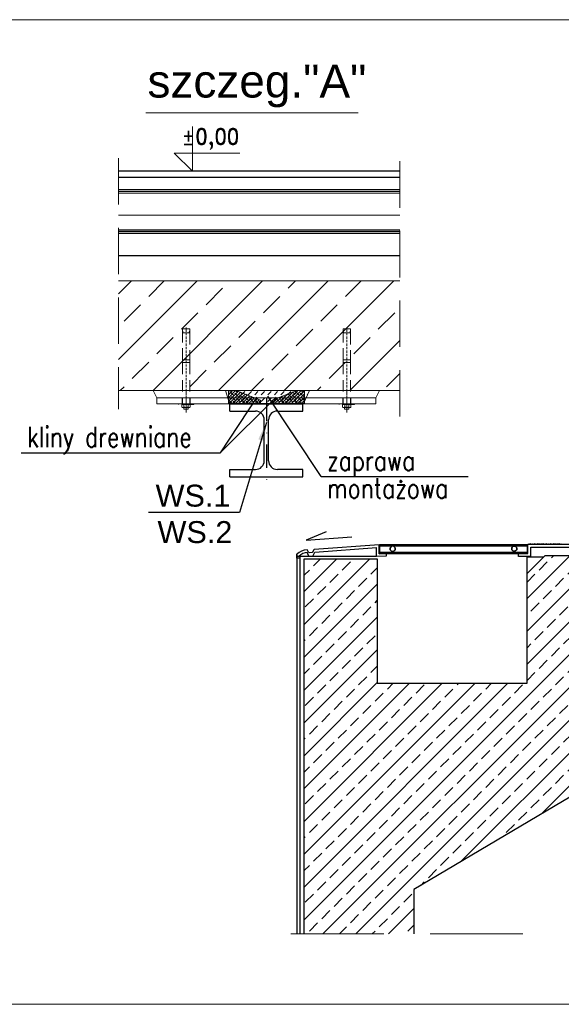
# Model space of a CAD drawing. Header units: centimetres. Extents: x -11084 to 18320, y 2736 to 15778.
# Tile 14 of 28: x 4833 to 4982, y 14913 to 15183. Entities that reach past the tile are written whole.
import ezdxf

# ---------------------------------------------------------------- set-up
doc = ezdxf.new("R2010")
doc.units = ezdxf.units.CM
for name, pattern in [('DASHED', [0.75, 0.5, -0.25]), ('HIDDEN', [9.525, 6.35, -3.175]), ('HIDDEN2', [4.7625, 3.175, -1.5875]), ('KRESKAKROPKA', [25.4, 12.7, -6.35, 0, -6.35])]:
    doc.linetypes.add(name, pattern=pattern)
for name, color, linetype, lineweight in [('---Osie', 4, 'KRESKAKROPKA', 25), ('---Stal+opis', 3, 'Continuous', 18), ('---Stal+wym', 9, 'Continuous', 15), ('_cienkie', 9, 'Continuous', 9), ('_wymiar', 3, 'Continuous', 13), ('A Detal-Izolacja żywiczna', 4, 'Continuous', 15), ('A---Posadzki', 9, 'Continuous', 9), ('K---kreskowanie', 202, 'Continuous', 9), ('K---wymiar', 13, 'Continuous', 13), ('K-zelbet', 5, 'Continuous', 9)]:
    doc.layers.add(name, color=color, linetype=linetype, lineweight=lineweight)
for name, color, linetype in [('2', 2, 'Continuous'), ('3', 3, 'Continuous'), ('A Detal-Płytki', 8, 'Continuous'), ('A Detal-Styropian', 3, 'Continuous'), ('A Detal-Sznur PE', 4, 'Continuous'), ('A- Detal-Żywica', 4, 'Continuous'), ('A---Hatch', 8, 'Continuous'), ('A---Opisy', 125, 'Continuous'), ('K-3', 3, 'Continuous'), ('K_niecki', 5, 'Continuous')]:
    doc.layers.add(name, color=color, linetype=linetype)
doc.layers.add('zzz---Unplot', color=6, linetype='Continuous', lineweight=13, plot=False)
doc.styles.add('Arial CE', font='arial.ttf')
doc.styles.add('ROMAND', font='romand.shx', dxfattribs={"width": 0.9})
doc.styles.add('WYMIARY', font='ROMANS.shx', dxfattribs={"width": 0.7})
doc.linetypes.add('BATTING', pattern='A,0.00254,-2.54,[134,LTYPESHP.SHX,S=2.54,R=0,X=-2.54,Y=0],-5.08,[134,LTYPESHP.SHX,S=2.54,R=180,X=2.54,Y=0],-2.54', length=10.16254)
doc.dimstyles.new('10', dxfattribs={"dimtxt": 24, "dimasz": 12.5, "dimexe": 5, "dimexo": 10, "dimgap": 6, "dimtad": 1, "dimdec": 0, "dimrnd": 1, "dimzin": 9, "dimdsep": 46, "dimtxsty": 'WYMIARY', "dimcen": 5, "dimdle": 10, "dimclrd": 256, "dimclre": 256, "dimclrt": 11, "dimaunit": 1, "dimazin": 0, "dimtfac": 8e-05, "dimtdec": 0, "dimtix": 1, "dimtmove": 1, "dimatfit": 3, "dimfxl": 5, "dimtolj": 1, "dimtzin": 9, "dimarcsym": 0})
pattern_1 = [(45, (-14.83736, -136.2364), (-0.449012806, 0.449012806), []), (135, (-14.83736, -136.2364), (-1.347038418, 0.449012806), [1.5875, -0.9525])]

msp = doc.modelspace()

# ---------------------------------------------------------------- hatches: boundary and pattern name
at = {"layer": 'A---Hatch'}
h = msp.add_hatch(dxfattribs=at)
h.set_pattern_fill('ANSI33', color=256, scale=2, style=0)
h.set_pattern_definition([(45, (-95546.338, -39140.472), (-8.9802561, 8.9802561), []), (45, (-95537.358, -39140.472), (-8.9802561, 8.9802561), [6.35, -3.175])])
h.paths.add_polyline_path([(4860.407319, 15111.268237), (4860.407319, 15081.268239), (4937.391012, 15081.26818), (4937.391012, 15111.268237)])
h = msp.add_hatch(dxfattribs=at)
h.set_pattern_fill('ANSI33', color=256, style=0)
h.set_pattern_definition([(45, (-45107.3735, -12101.6924), (-4.49012806, 4.49012806), []), (45, (-45102.8834, -12101.6924), (-4.49012806, 4.49012806), [3.175, -1.5875])])
h.paths.add_polyline_path([(5011.234165, 14986.177597), (5011.234165, 15008.177515), (4997.234147, 15008.177515), (4995.234165, 15008.177561), (4995.234165, 15034.177568), (4993.234165, 15036.177568), (4977.234165, 15036.177568), (4972.234165, 15031.177568), (4972.234165, 15001.177561), (4931.234165, 15001.177561), (4931.234165, 15035.177679), (4911.234165, 15035.177678), (4911.234165, 15029.306868), (4911.234165, 15018.997568), (4911.234165, 14932.581333), (4941.234165, 14932.581333), (4941.234165, 14944.758609)])
at = {"layer": 'K---kreskowanie', "transparency": 33554687}
h = msp.add_hatch(dxfattribs=at)
h.set_pattern_fill('DASH', color=256, scale=0.4, angle=45)
h.set_pattern_definition([(45, (-5032.7032, -15384.5204), (1e-16, 1.796051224), [1.27, -1.27])])
h.paths.add_polyline_path([(4912.673405, 15081.268146), (4889.646457, 15081.268146), (4890.87698, 15077.668146), (4910.87698, 15077.668146)])
h = msp.add_hatch(dxfattribs=at)
h.set_pattern_fill('ANSI38', color=256, scale=0.2)
h.set_pattern_definition(pattern_1)
h.paths.add_polyline_path([(4892.505497, 15081.287823), (4890.47494, 15081.281628), (4890.47494, 15077.701306), (4899.282416, 15077.687823), (4899.282416, 15078.685656)])
h = msp.add_hatch(dxfattribs=at)
h.set_pattern_fill('ANSI38', color=256, scale=0.2)
h.set_pattern_definition(pattern_1)
h.paths.add_polyline_path([(4909.248462, 15081.287823), (4911.27902, 15081.281628), (4911.27902, 15077.701306), (4902.471544, 15077.687823), (4902.471544, 15078.685656)])

# ---------------------------------------------------------------- linework, layer by layer
at = {"layer": '---Osie', "ltscale": 0.5}
msp.add_lwpolyline([(4900.87698, 15079.268146), (4900.87698, 15055.577974)], dxfattribs=at)
at = {"layer": '---Stal+wym', "color": 2, "linetype": 'ByBlock'}
for points in [[(4860.407319, 15111.268237), (4937.391012, 15111.268237)], [(4937.391012, 15081.268146), (4860.407319, 15081.268146)], [(4860.407319, 15081.268146), (4937.391012, 15081.268146)]]:
    msp.add_lwpolyline(points, dxfattribs=at)
msp.add_lwpolyline([(4890.809653, 15077.687823), (4911.053961, 15077.687823), (4912.673405, 15081.268146), (4889.646457, 15081.268146)], close=True, dxfattribs=at)
at = {"layer": '---Stal+wym', "color": 6, "linetype": 'ByBlock'}
for points in [[(4890.47494, 15081.268146), (4890.47494, 15077.687823), (4899.282416, 15077.674341), (4899.282416, 15078.672174), (4892.505497, 15081.274341), (4890.47494, 15081.268146)], [(4911.27902, 15081.268146), (4911.27902, 15077.687823), (4902.471544, 15077.674341), (4902.471544, 15078.672174), (4909.248462, 15081.274341), (4911.27902, 15081.268146)]]:
    msp.add_lwpolyline(points, dxfattribs=at)
at = {"color": 1, "linetype": 'Continuous'}
for p, q in [((4890.87698, 15075.668146), (4890.87698, 15077.668146)), ((4890.87698, 15077.668146), (4910.87698, 15077.668146)), ((4890.87698, 15075.668146), (4897.87698, 15075.668146)), ((4903.87698, 15075.668146), (4910.87698, 15075.668146)), ((4910.87698, 15075.668146), (4910.87698, 15077.668146)), ((4900.27698, 15062.068146), (4900.27698, 15073.268146)), ((4901.47698, 15062.068146), (4901.47698, 15073.268146)), ((4890.87698, 15057.668146), (4890.87698, 15059.668146)), ((4890.87698, 15059.668146), (4897.87698, 15059.668146)), ((4910.87698, 15059.668146), (4903.87698, 15059.668146)), ((4910.87698, 15057.668146), (4910.87698, 15059.668146)), ((4890.87698, 15057.668146), (4910.87698, 15057.668146))]:
    msp.add_line(p, q, dxfattribs=at)
at = {"color": 7}
msp.add_line((4969.934165, 15035.877763), (4969.934165, 15036.677763), dxfattribs=at)
at = {"color": 1, "linetype": 'Continuous'}
for centre, start, end in [((4897.87698, 15073.268146), 0, 90), ((4903.87698, 15073.268146), 90, 180), ((4897.87698, 15062.068146), 270, 0), ((4903.87698, 15062.068146), 180, 270)]:
    msp.add_arc(centre, 2.4, start, end, dxfattribs=at)
at = {"layer": '2'}
msp.add_line((4931.92239, 15039.177595), (4932.204107, 15039.177595), dxfattribs=at)
at = {"layer": '_cienkie', "linetype": 'HIDDEN2'}
for p, q in [((4878.177134, 15098.152146), (4877.877134, 15098.152146)), ((4879.876826, 15098.152146), (4877.877134, 15098.152146)), ((4877.877134, 15098.152146), (4877.877134, 15096.694323)), ((4877.877134, 15098.152146), (4878.177134, 15098.152146)), ((4877.877134, 15098.152146), (4877.877134, 15096.909856)), ((4879.576826, 15098.152146), (4878.177134, 15098.152146)), ((4879.876826, 15098.152146), (4879.576826, 15098.152146)), ((4879.876826, 15098.152146), (4879.876826, 15096.909856)), ((4922.177134, 15098.152146), (4921.877134, 15098.152146)), ((4923.876826, 15098.152146), (4921.877134, 15098.152146)), ((4921.877134, 15098.152146), (4921.877134, 15096.694323)), ((4921.877134, 15098.152146), (4922.177134, 15098.152146)), ((4921.877134, 15098.152146), (4921.877134, 15096.909856)), ((4923.576826, 15098.152146), (4922.177134, 15098.152146)), ((4923.876826, 15098.152146), (4923.576826, 15098.152146)), ((4923.876826, 15098.152146), (4923.876826, 15096.909856)), ((4877.87698, 15088.912146), (4877.87698, 15077.668146)), ((4879.87698, 15088.912146), (4879.87698, 15077.668146)), ((4921.87698, 15088.912146), (4921.87698, 15077.668146)), ((4923.87698, 15088.912146), (4923.87698, 15077.668146)), ((4880.97698, 15077.668146), (4876.77698, 15077.668146)), ((4876.77698, 15077.668146), (4876.77698, 15077.428146)), ((4880.97698, 15077.428146), (4876.77698, 15077.428146)), ((4878.87698, 15077.668146), (4878.87698, 15075.428146)), ((4880.97698, 15077.668146), (4880.97698, 15077.428146)), ((4924.97698, 15077.668146), (4920.77698, 15077.668146)), ((4920.77698, 15077.668146), (4920.77698, 15077.428146)), ((4924.97698, 15077.428146), (4920.77698, 15077.428146)), ((4922.87698, 15077.668146), (4922.87698, 15075.428146)), ((4924.97698, 15077.668146), (4924.97698, 15077.428146))]:
    msp.add_line(p, q, dxfattribs=at)
at = {"layer": '_cienkie', "linetype": 'HIDDEN2', "ltscale": 0.2}
for p, q in [((4878.87698, 15075.428146), (4878.87698, 15098.534275)), ((4922.87698, 15075.428146), (4922.87698, 15098.534275))]:
    msp.add_line(p, q, dxfattribs=at)
at = {"layer": '_cienkie', "linetype": 'ByBlock'}
msp.add_lwpolyline([(4880.642149, 15153.571964), (4880.642149, 15141.268642), (4880.642149, 15141.268642), (4875.642149, 15146.268642), (4893.612526, 15146.268642)], dxfattribs=at)
at = {"layer": '_cienkie', "linetype": 'HIDDEN', "ltscale": 2}
for points in [[(4860.407319, 15144.840625), (4860.407319, 15076.142441)], [(4937.391012, 15074.149155), (4937.391012, 15144.840625)]]:
    msp.add_lwpolyline(points, dxfattribs=at)
at = {"layer": '_cienkie', "linetype": 'HIDDEN2'}
for points in [[(4877.877134, 15098.152146), (4877.877134, 15097.747312), (4878.066984, 15097.073796)], [(4879.876826, 15097.073796), (4877.877134, 15097.073796)], [(4879.876826, 15098.152146), (4879.876826, 15097.747312), (4879.686976, 15097.073796)], [(4921.877134, 15098.152146), (4921.877134, 15097.747312), (4922.066984, 15097.073796)], [(4923.876826, 15097.073796), (4921.877134, 15097.073796)], [(4923.876826, 15098.152146), (4923.876826, 15097.747312), (4923.686976, 15097.073796)]]:
    msp.add_lwpolyline(points, dxfattribs=at)
for points in [[(4877.877134, 15097.073796), (4879.87698, 15097.073796), (4879.87698, 15089.685326), (4877.877134, 15089.685326)], [(4921.877134, 15097.073796), (4923.87698, 15097.073796), (4923.87698, 15089.685326), (4921.877134, 15089.685326)], [(4879.87698, 15088.912146), (4877.87698, 15088.912146), (4877.87698, 15089.685326), (4879.87698, 15089.685326)], [(4923.87698, 15088.912146), (4921.87698, 15088.912146), (4921.87698, 15089.685326), (4923.87698, 15089.685326)], [(4931.87698, 15081.268146), (4869.87698, 15081.268236), (4870.87698, 15079.268146), (4930.87698, 15079.268146)], [(4877.77698, 15079.268146), (4877.77698, 15077.668146), (4879.97698, 15077.668146), (4879.97698, 15079.268146)], [(4923.97698, 15079.268146), (4923.97698, 15077.668146), (4921.77698, 15077.668146), (4921.77698, 15079.268146)], [(4878.27698, 15076.628146), (4879.47698, 15076.628146), (4879.47698, 15076.152146), (4878.27698, 15076.152146)], [(4922.27698, 15076.628146), (4923.47698, 15076.628146), (4923.47698, 15076.152146), (4922.27698, 15076.152146)]]:
    msp.add_lwpolyline(points, close=True, dxfattribs=at)
at = {"layer": '_cienkie', "linetype": 'HIDDEN2', "ltscale": 0.5}
for points in [[(4878.87698, 15081.646735), (4878.87698, 15075.011159)], [(4878.87698, 15081.646735), (4878.87698, 15075.011159)], [(4922.87698, 15081.646735), (4922.87698, 15075.011159)]]:
    msp.add_lwpolyline(points, dxfattribs=at)
at = {"layer": '_cienkie', "linetype": 'ByBlock'}
msp.add_lwpolyline([(4930.87698, 15079.268146), (4930.87698, 15077.668146), (4870.87698, 15077.668146), (4870.87698, 15079.268146)], close=True, dxfattribs=at)
at = {"layer": '_cienkie', "linetype": 'HIDDEN2'}
for points in [[(4877.72698, 15076.80193), (4877.72698, 15077.428146), (4880.02698, 15077.428146), (4880.02698, 15076.80193, -0.332334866), (4879.735925, 15076.628146), (4878.018034, 15076.628146, -0.332334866), (4877.72698, 15076.80193)], [(4921.72698, 15076.80193), (4921.72698, 15077.428146), (4924.02698, 15077.428146), (4924.02698, 15076.80193, -0.332334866), (4923.735925, 15076.628146), (4922.018034, 15076.628146, -0.332334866), (4921.72698, 15076.80193)]]:
    msp.add_lwpolyline(points, format="xyb", close=True, dxfattribs=at)
for points in [[(4879.735925, 15076.628146, -0.332334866), (4879.444871, 15076.80193), (4879.444871, 15077.428146), (4879.444871, 15076.80193, -0.305311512), (4878.309089, 15076.80193), (4878.309089, 15077.428146), (4878.309089, 15076.80193, -0.332334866), (4878.018034, 15076.628146, 0.455068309)], [(4923.735925, 15076.628146, -0.332334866), (4923.444871, 15076.80193), (4923.444871, 15077.428146), (4923.444871, 15076.80193, -0.305311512), (4922.309089, 15076.80193), (4922.309089, 15077.428146), (4922.309089, 15076.80193, -0.332334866), (4922.018034, 15076.628146, 0.455068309)]]:
    msp.add_lwpolyline(points, format="xyb", dxfattribs=at)
at = {"layer": '_cienkie', "linetype": 'HIDDEN', "ltscale": 4}
msp.add_lwpolyline([(4907.58279, 14932.581333), (5253.733594, 14932.581333)], dxfattribs=at)
at = {"layer": 'A Detal-Izolacja żywiczna'}
for p, q in [((4860.407319, 15125.268324), (4937.391012, 15125.268324)), ((4860.407319, 15124.268324), (4937.391012, 15124.268324))]:
    msp.add_line(p, q, dxfattribs=at)
at = {"layer": 'A Detal-Izolacja żywiczna', "linetype": 'DASHED', "ltscale": 0.01, "const_width": 0.4}
for points in [[(4860.407319, 15135.768233), (4937.391012, 15135.768233)], [(4860.407319, 15124.768324), (4937.391012, 15124.768324)]]:
    msp.add_lwpolyline(points, dxfattribs=at)
at = {"layer": 'A Detal-Izolacja żywiczna'}
for points in [[(4937.391012, 15136.268233), (4860.407319, 15136.268233)], [(4860.407319, 15135.268701), (4937.391012, 15135.268701)]]:
    msp.add_lwpolyline(points, dxfattribs=at)
at = {"layer": 'A Detal-Płytki'}
for p, q in [((4937.391012, 15141.268642), (4860.407319, 15141.268642)), ((4860.407319, 15125.268237), (4937.391012, 15125.268237)), ((4912.153968, 15037.563469), (4912.005889, 15037.714577)), ((4912.402171, 15037.030804), (4912.153968, 15037.563469)), ((4912.153968, 15037.563469), (4912.153968, 15037.563469)), ((4913.554261, 15037.030459), (4913.98146, 15037.84731)), ((4913.98146, 15037.84731), (4931.790165, 15039.177594)), ((4914.1338, 15037.055738), (4930.990165, 15038.322067)), ((4930.990165, 15035.944486), (4930.990165, 15038.322067)), ((4931.790165, 15036.572789), (4931.790165, 15039.177594)), ((4931.92239, 15039.178207), (4972.234165, 15039.178207)), ((4931.92239, 15036.692308), (4931.92239, 15039.178207)), ((4972.234165, 15038.965707), (4931.92239, 15038.965707)), ((4931.92239, 15038.788907), (4972.234165, 15038.788907)), ((4935.13539, 15038.681207), (4934.72939, 15038.275308)), ((4934.72939, 15037.701208), (4934.72939, 15038.275308)), ((4934.72939, 15038.275308), (4934.72939, 15037.701208)), ((4934.72939, 15038.275308), (4934.72939, 15038.275308)), ((4934.72939, 15037.701208), (4935.13539, 15037.295308)), ((4934.72939, 15037.701208), (4934.72939, 15037.701208)), ((4935.70939, 15038.681207), (4935.13539, 15038.681207)), ((4935.13539, 15038.681207), (4935.13539, 15038.681207)), ((4935.70939, 15038.681207), (4935.70939, 15038.681207)), ((4936.11539, 15038.275308), (4935.70939, 15038.681207)), ((4935.70939, 15037.295308), (4936.11539, 15037.701208)), ((4936.11539, 15038.275308), (4936.11539, 15037.701208)), ((4936.11539, 15037.701208), (4936.11539, 15038.275308)), ((4936.11539, 15038.275308), (4936.11539, 15038.275308)), ((4936.11539, 15037.701208), (4936.11539, 15037.701208)), ((4968.041165, 15038.275308), (4968.447165, 15038.681207)), ((4968.041165, 15038.275308), (4968.041165, 15037.701208)), ((4968.041165, 15037.701208), (4968.041165, 15038.275308)), ((4968.041165, 15038.275308), (4968.041165, 15038.275308)), ((4968.447165, 15037.295308), (4968.041165, 15037.701208)), ((4968.041165, 15037.701208), (4968.041165, 15037.701208)), ((4968.447165, 15038.681207), (4969.021165, 15038.681207)), ((4968.447165, 15038.681207), (4968.447165, 15038.681207)), ((4969.021165, 15038.681207), (4969.427165, 15038.275308)), ((4969.021165, 15038.681207), (4969.021165, 15038.681207)), ((4969.427165, 15037.701208), (4969.021165, 15037.295308)), ((4969.427165, 15037.701208), (4969.427165, 15038.275308)), ((4969.427165, 15038.275308), (4969.427165, 15037.701208)), ((4969.427165, 15038.275308), (4969.427165, 15038.275308)), ((4969.427165, 15037.701208), (4969.427165, 15037.701208)), ((4972.234165, 15039.192307), (4972.234165, 15036.692308)), ((5156.234165, 15039.177763), (4972.434165, 15039.177763)), ((4972.434165, 15036.677763), (4972.434165, 15039.177763)), ((4972.73393, 15039.353356, -50.106959), (4972.61664, 15039.236066, -50.106959)), ((4972.851219, 15039.236066, -50.106959), (4972.73393, 15039.353356, -50.106959)), ((4973.131763, 15039.353356, -50.106959), (4973.014473, 15039.236066, -50.106959)), ((4973.249052, 15039.236066, -50.106959), (4973.131763, 15039.353356, -50.106959)), ((4973.234165, 15035.877763), (4973.234165, 15038.377763)), ((4973.529596, 15039.353356, -50.106959), (4973.412307, 15039.236066, -50.106959)), ((4973.646886, 15039.236066, -50.106959), (4973.529596, 15039.353356, -50.106959)), ((4973.927429, 15039.353356, -50.106959), (4973.81014, 15039.236066, -50.106959)), ((4974.044719, 15039.236066, -50.106959), (4973.927429, 15039.353356, -50.106959)), ((4974.325262, 15039.353356, -50.106959), (4974.207973, 15039.236066, -50.106959)), ((4974.442552, 15039.236066, -50.106959), (4974.325262, 15039.353356, -50.106959)), ((4974.723096, 15039.353356, -50.106959), (4974.605806, 15039.236066, -50.106959)), ((4974.840385, 15039.236066, -50.106959), (4974.723096, 15039.353356, -50.106959)), ((4975.120929, 15039.353356, -50.106959), (4975.003639, 15039.236066, -50.106959)), ((4975.238218, 15039.236066, -50.106959), (4975.120929, 15039.353356, -50.106959)), ((4975.518762, 15039.353356, -50.106959), (4975.401472, 15039.236066, -50.106959)), ((4975.636051, 15039.236066, -50.106959), (4975.518762, 15039.353356, -50.106959)), ((4975.916595, 15039.353356, -50.106959), (4975.799305, 15039.236066, -50.106959)), ((4976.033884, 15039.236066, -50.106959), (4975.916595, 15039.353356, -50.106959)), ((4976.314428, 15039.353356, -50.106959), (4976.197139, 15039.236066, -50.106959)), ((4976.431718, 15039.236066, -50.106959), (4976.314428, 15039.353356, -50.106959)), ((4976.712261, 15039.353356, -50.106959), (4976.594972, 15039.236066, -50.106959)), ((4976.829551, 15039.236066, -50.106959), (4976.712261, 15039.353356, -50.106959)), ((4977.110094, 15039.353356, -50.106959), (4976.992805, 15039.236066, -50.106959)), ((4977.227384, 15039.236066, -50.106959), (4977.110094, 15039.353356, -50.106959)), ((4977.507927, 15039.353356, -50.106959), (4977.390638, 15039.236066, -50.106959)), ((4977.625217, 15039.236066, -50.106959), (4977.507927, 15039.353356, -50.106959)), ((4977.905761, 15039.353356, -50.106959), (4977.788471, 15039.236066, -50.106959)), ((4978.02305, 15039.236066, -50.106959), (4977.905761, 15039.353356, -50.106959)), ((4978.303594, 15039.353356, -50.106959), (4978.186304, 15039.236066, -50.106959)), ((4978.420883, 15039.236066, -50.106959), (4978.303594, 15039.353356, -50.106959)), ((4978.701427, 15039.353356, -50.106959), (4978.584137, 15039.236066, -50.106959)), ((4978.818716, 15039.236066, -50.106959), (4978.701427, 15039.353356, -50.106959)), ((4979.09926, 15039.353356, -50.106959), (4978.981971, 15039.236066, -50.106959)), ((4979.21655, 15039.236066, -50.106959), (4979.09926, 15039.353356, -50.106959)), ((4979.497093, 15039.353356, -50.106959), (4979.379804, 15039.236066, -50.106959)), ((4979.614383, 15039.236066, -50.106959), (4979.497093, 15039.353356, -50.106959)), ((4979.894926, 15039.353356, -50.106959), (4979.777637, 15039.236066, -50.106959)), ((4980.012216, 15039.236066, -50.106959), (4979.894926, 15039.353356, -50.106959)), ((4980.292759, 15039.353356, -50.106959), (4980.17547, 15039.236066, -50.106959)), ((4980.410049, 15039.236066, -50.106959), (4980.292759, 15039.353356, -50.106959)), ((4980.690593, 15039.353356, -50.106959), (4980.573303, 15039.236066, -50.106959)), ((4980.807882, 15039.236066, -50.106959), (4980.690593, 15039.353356, -50.106959)), ((4981.088426, 15039.353356, -50.106959), (4980.971136, 15039.236066, -50.106959)), ((4981.205715, 15039.236066, -50.106959), (4981.088426, 15039.353356, -50.106959)), ((4981.205715, 15039.236066, -50.106959), (4981.088426, 15039.353356, -50.106959)), ((4981.486259, 15039.353356, -50.106959), (4981.368969, 15039.236066, -50.106959)), ((4981.486259, 15039.353356, -50.106959), (4981.368969, 15039.236066, -50.106959)), ((4981.603548, 15039.236066, -50.106959), (4981.486259, 15039.353356, -50.106959)), ((4981.603548, 15039.236066, -50.106959), (4981.486259, 15039.353356, -50.106959)), ((4909.234165, 15035.944486), (4909.234165, 15036.455408)), ((4909.234165, 15035.944486), (4930.990165, 15035.944486)), ((4912.5123, 15035.944486), (4912.05957, 15036.916085)), ((4912.621533, 15036.901386), (4912.402171, 15037.030804)), ((4913.393259, 15036.953213), (4912.621533, 15036.901386)), ((4912.621533, 15036.901386), (4912.621533, 15036.901386)), ((4913.554261, 15037.030459), (4913.393259, 15036.953213)), ((4913.552633, 15035.944486), (4914.1338, 15037.055738)), ((4930.990165, 15035.944486), (4933.788459, 15036.042205)), ((4931.790165, 15036.572789), (4933.767519, 15036.641839)), ((4931.92239, 15037.065408), (4972.234165, 15037.065408)), ((4931.92239, 15036.891008), (4972.234165, 15036.891008)), ((4931.92239, 15036.692308), (4972.234165, 15036.692308)), ((4933.788459, 15036.042205), (4933.767519, 15036.641839)), ((4935.13539, 15037.295308), (4935.70939, 15037.295308)), ((4935.13539, 15037.295308), (4935.13539, 15037.295308)), ((4935.70939, 15037.295308), (4935.70939, 15037.295308)), ((4969.021165, 15037.295308), (4968.447165, 15037.295308)), ((4968.447165, 15037.295308), (4968.447165, 15037.295308)), ((4969.934165, 15036.677763), (4972.434165, 15036.677763)), ((4969.934165, 15035.877763), (4969.934165, 15036.677763)), ((4973.234165, 15035.877763), (4969.934165, 15035.877763)), ((4973.234165, 15035.877763), (4969.934165, 15035.877763))]:
    msp.add_line(p, q, dxfattribs=at)
for points in [[(4860.407319, 15139.668642), (4937.391012, 15139.668642)], [(4973.234165, 15038.377763), (5156.234165, 15038.377763)], [(4909.234165, 15036.455408), (4909.234165, 14932.581333)], [(4910.03289, 15035.944486), (4910.03289, 14932.581333)], [(4972.234165, 15031.177568), (4972.234165, 15035.735918), (4976.792516, 15035.735918)]]:
    msp.add_lwpolyline(points, dxfattribs=at)
for radius, start, end in [(4.067444, 92.45502625, 136.40869063), (3.267444, 92.11435986, 135.41539884)]:
    msp.add_arc((4912.180119, 15033.650866), radius, start, end, dxfattribs=at)
at = {"layer": 'A Detal-Styropian', "linetype": 'BATTING', "ltscale": 0.2}
msp.add_line((4860.407319, 15118.268324), (4937.391012, 15118.268324), dxfattribs=at)
at = {"layer": 'A Detal-Sznur PE'}
for points in [[(4911.234165, 15035.177678), (4931.120826, 15035.177679)], [(4931.234165, 15035.177678), (4931.234165, 15001.177561), (4972.234165, 15001.177561), (4972.234165, 15031.177604), (4977.234165, 15036.177604), (4995.234253, 15036.177604)]]:
    msp.add_lwpolyline(points, dxfattribs=at)
at = {"layer": 'A- Detal-Żywica'}
msp.add_lwpolyline([(4910.034165, 15035.444486), (4909.234165, 15035.444486), (4909.234165, 15035.944486), (4910.03289, 15035.944486)], close=True, dxfattribs=at)
at = {"layer": 'A---Opisy'}
msp.add_lwpolyline([(4917.23777, 15042.598532), (4911.745468, 15040.287209), (4924.271762, 15041.250266)], dxfattribs=at)
at = {"layer": 'A---Posadzki'}
for p, q in [((4860.407319, 15135.268701), (4937.391012, 15135.268701)), ((4860.407319, 15135.268324), (4937.391012, 15135.268324)), ((4860.407319, 15129.268324), (4937.391012, 15129.268324))]:
    msp.add_line(p, q, dxfattribs=at)
at = {"layer": 'K---wymiar', "color": 5}
msp.add_lwpolyline([(4867.867008, 15157.29951), (4925.953703, 15157.29951)], dxfattribs=at)
at = {"layer": 'K-3'}
for p, q in [((4833.749289, 15064.186394), (4888.235887, 15064.186394)), ((4915.836421, 15057.736552), (4956.096354, 15057.736552))]:
    msp.add_line(p, q, dxfattribs=at)
for points in [[(4898.276268, 15079.474341), (4888.235887, 15064.186394), (4903.587347, 15079.487823)], [(4915.836421, 15057.736552), (4901.26543, 15079.778475)]]:
    msp.add_lwpolyline(points, dxfattribs=at)
at = {"layer": 'K-zelbet'}
for points in [[(4908.614648, 15111.268237), (4860.407319, 15111.268237)], [(4860.407319, 15081.268236), (4908.614648, 15081.268236)]]:
    msp.add_lwpolyline(points, dxfattribs=at)
at = {"layer": 'K_niecki'}
msp.add_lwpolyline([(4911.234165, 14932.581333), (4911.234165, 15018.997568), (4911.234165, 15029.306868), (4911.234165, 15035.177678), (4931.234165, 15035.177679), (4931.234165, 15001.177561), (4972.234165, 15001.177561), (4972.234165, 15031.177568), (4977.234165, 15036.177568), (4993.234165, 15036.177568), (4995.234165, 15034.177568), (4995.234165, 15008.177561), (5011.234165, 15008.177561), (5011.234165, 14986.177597), (4941.234165, 14944.758609), (4941.234165, 14932.581333)], dxfattribs=at)
at = {"layer": 'zzz---Unplot'}
msp.add_lwpolyline([(4327.57581, 15182.757432), (5262.694753, 15182.757432), (5262.694753, 14913.31959), (4327.57581, 14913.31959)], close=True, dxfattribs=at)

# ---------------------------------------------------------------- texts
at = {"layer": '---Stal+opis', "color": 3, "char_height": 6, "attachment_point": 5, "style": 'Arial CE'}
for s, insert in [('\\A1;WS.1', (4880.783981, 15052.469246)), ('\\A1;WS.2', (4881.309343, 15042.497411))]:
    msp.add_mtext(s, dxfattribs=dict(at, insert=insert))
at = {"layer": '---Stal+wym', "color": 3, "linetype": 'ByBlock', "insert": (4885.573296, 15150.134433), "char_height": 4.375, "attachment_point": 5, "style": 'ROMAND'}
msp.add_mtext('\\A1;%%P0,00', dxfattribs=at)
at = {"layer": '3', "style": 'WYMIARY', "width": 0.8}
for s, p in [('kliny drewniane', (4835.362335, 15065.814691)), ('zaprawa ', (4917.449467, 15059.36485)), ('montażowa', (4917.449467, 15051.794953))]:
    msp.add_text(s, height=5.5, dxfattribs=at).set_placement(p)
at = {"layer": 'K---wymiar', "linetype": 'HIDDEN', "insert": (4898.288111, 15164.597652), "char_height": 9, "attachment_point": 5, "style": 'Arial CE'}
msp.add_mtext('\\A1;szczeg."A"', dxfattribs=at)

# ---------------------------------------------------------------- leaders
at = {"layer": '_wymiar', "linetype": 'ByBlock'}
msp.add_leader([(4900.87698, 15072.502472), (4893.556695, 15047.879055), (4868.557068, 15047.879055)], dimstyle='10', override={"dimasz": 5, "dimgap": 6, "dimtad": 0, "dimfxl": 0.18}, dxfattribs=at)

doc.saveas('drawing.dxf')
